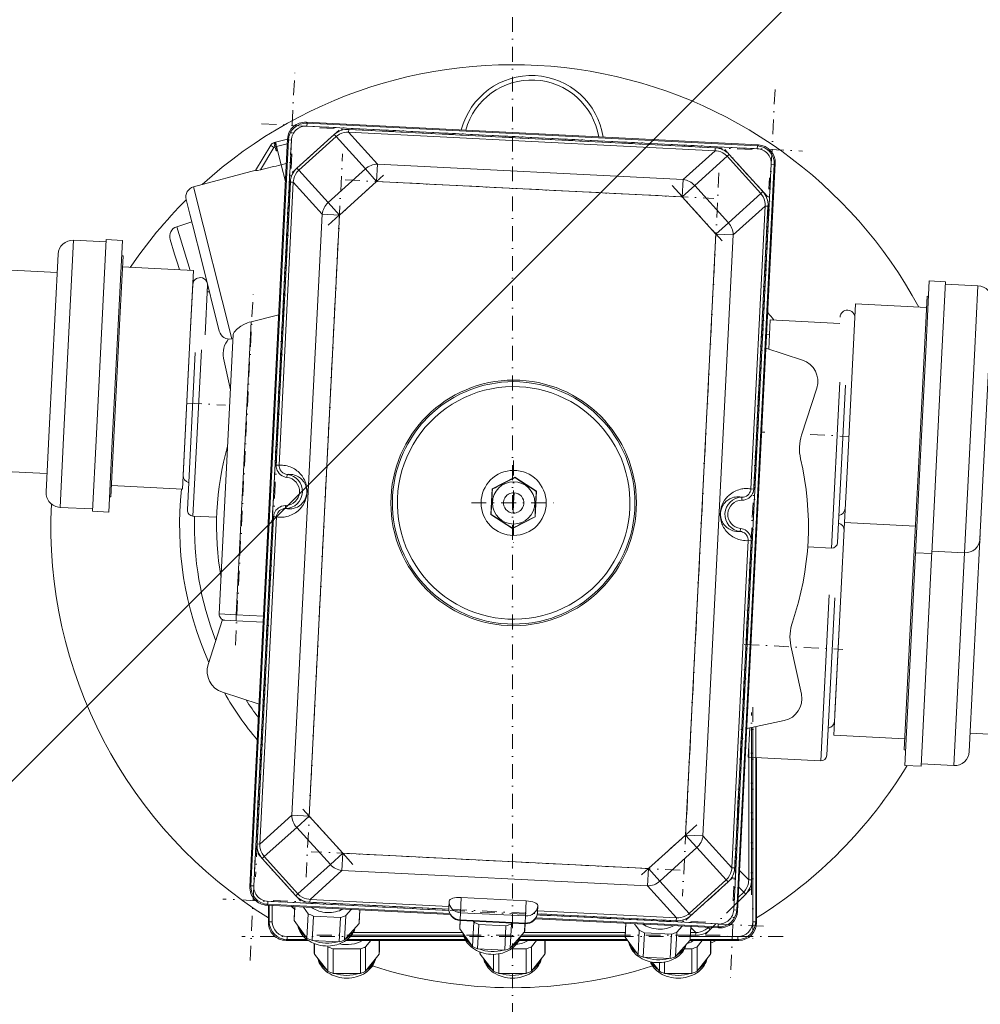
# Model space of a CAD drawing. Header units: millimetres. Extents: x -47038 to 86296, y -75637 to 48966.
# Tile 103 of 174: x -29535 to -29210, y 28759 to 29091. Entities that reach past the tile are written whole.
import ezdxf

# ---------------------------------------------------------------- set-up
doc = ezdxf.new("R2010")
doc.units = ezdxf.units.MM
doc.linetypes.add('DASHDOT', pattern=[1, 0.5, -0.25, 0, -0.25])
doc.layers.add('00 - nowa technologia myjni_Nr_pióra__95', color=7, linetype='Continuous', lineweight=20, true_color=0x7c7c7c)
doc.layers.add('AP_zakres_Oopracowania', color=7, linetype='Continuous', lineweight=5)
doc.layers.add('XREF', color=8, linetype='Continuous', lineweight=9)

# ---------------------------------------------------------------- blocks, each defined once
blk = doc.blocks.new('parter 2025.10.15')
at = {"layer": '00 - nowa technologia myjni_Nr_pióra__95', "color": 8, "linetype": 'DASHDOT', "lineweight": 5}
for p, q in [((909.203, 2397.313), (909.203, 2298.253)), ((900.335, 2333.1), (901.857, 2363.359)), ((918.074, 2362.544), (916.552, 2332.285)), ((900.726, 2361.383), (919.001, 2360.464)), ((903.345, 2361.175), (901.752, 2359.735)), ((917.297, 2360.511), (902.426, 2361.259)), ((917.815, 2358.927), (916.375, 2360.52)), ((901.746, 2360.375), (901.168, 2348.889)), ((902.229, 2335.918), (903.459, 2360.365)), ((902.977, 2357.957), (904.991, 2359.778)), ((916.18, 2359.726), (914.95, 2335.279)), ((903.544, 2359.489), (916.007, 2358.863)), ((917.307, 2348.077), (917.885, 2359.563)), ((914.597, 2359.295), (916.418, 2357.281)), ((899.839, 2343.763), (900.439, 2355.687)), ((898.207, 2351.941), (899.506, 2351.875)), ((917.613, 2350.965), (917.733, 2350.959)), ((919.261, 2350.882), (920.56, 2350.816)), ((909.242, 2350.001), (909.242, 2347.141)), ((901.185, 2349.215), (900.517, 2335.931)), ((907.812, 2348.571), (910.672, 2348.571)), ((916.655, 2335.119), (917.324, 2348.403)), ((917.034, 2343.785), (920.368, 2343.617)), ((917.282, 2335.32), (917.282, 2341.491)), ((917.321, 2341.665), (917.321, 2333.755)), ((903.812, 2336.349), (901.991, 2338.363)), ((915.432, 2337.687), (913.419, 2335.866)), ((914.865, 2336.155), (902.402, 2336.781)), ((900.594, 2336.717), (902.034, 2335.124)), ((915.065, 2334.469), (916.657, 2335.909)), ((915.726, 2333.991), (917.245, 2335.51)), ((917.683, 2334.26), (899.409, 2335.18)), ((901.112, 2335.133), (915.983, 2334.385)), ((901.084, 2334.359), (901.084, 2335.024)), ((901.73, 2334.941), (901.853, 2334.818)), ((918.345, 2333.915), (900.06, 2333.915)), ((902.595, 2333.954), (916.566, 2333.954))]:
    blk.add_line(p, q, dxfattribs=at)
at = {"layer": '00 - nowa technologia myjni_Nr_pióra__95', "color": 8, "linetype": 'Continuous', "lineweight": 5}
for p, q in [((902.229, 2361.44), (902.259, 2361.406)), ((902.229, 2361.44), (917.511, 2360.671)), ((902.259, 2361.406), (902.254, 2361.307)), ((902.259, 2361.406), (917.478, 2360.641)), ((902.254, 2361.307), (917.473, 2360.541)), ((903.666, 2361.099), (903.67, 2361.196)), ((903.666, 2361.099), (904.642, 2360.02)), ((916.048, 2360.476), (903.666, 2361.099)), ((916.053, 2360.574), (903.67, 2361.196)), ((900.33, 2335.602), (901.6, 2360.871)), ((900.363, 2335.632), (901.63, 2360.838)), ((900.462, 2335.627), (901.73, 2360.833)), ((901.193, 2360.768), (901.153, 2360.757)), ((901.193, 2360.768), (901.6, 2360.863)), ((901.193, 2360.768), (901.193, 2360.768)), ((901.197, 2360.763), (901.211, 2360.694)), ((901.6, 2360.871), (901.63, 2360.838)), ((901.63, 2360.838), (901.73, 2360.833)), ((903.177, 2361.023), (901.92, 2359.886)), ((903.241, 2360.953), (901.983, 2359.816)), ((903.241, 2360.953), (903.177, 2361.023)), ((903.241, 2360.953), (904.23, 2359.859)), ((901.033, 2360.666), (900.519, 2359.806)), ((901.142, 2360.584), (900.691, 2359.831)), ((901.229, 2360.623), (901.172, 2360.607)), ((901.229, 2360.623), (901.592, 2360.707)), ((901.229, 2360.623), (901.386, 2360)), ((914.968, 2359.5), (916.048, 2360.476)), ((916.048, 2360.476), (916.053, 2360.574)), ((917.478, 2360.641), (917.473, 2360.541)), ((917.511, 2360.671), (917.478, 2360.641)), ((915.362, 2359.299), (916.456, 2360.288)), ((916.456, 2360.288), (916.526, 2360.352)), ((917.593, 2359.031), (916.456, 2360.288)), ((917.663, 2359.095), (916.526, 2360.352)), ((900.528, 2359.822), (898.423, 2359.253)), ((901.559, 2360.041), (901.386, 2360)), ((901.528, 2359.436), (901.386, 2360)), ((901.983, 2359.816), (901.92, 2359.886)), ((902.973, 2358.722), (901.983, 2359.816)), ((902.973, 2358.722), (904.23, 2359.859)), ((904.612, 2359.436), (904.23, 2359.859)), ((904.642, 2360.02), (904.612, 2359.436)), ((904.642, 2360.02), (914.968, 2359.5)), ((917.947, 2360.017), (916.679, 2334.811)), ((918.046, 2360.012), (916.779, 2334.806)), ((918.08, 2360.042), (916.809, 2334.773)), ((918.046, 2360.012), (917.947, 2360.017)), ((918.08, 2360.042), (918.046, 2360.012)), ((901.698, 2359.413), (901.217, 2349.851)), ((901.795, 2359.408), (901.314, 2349.846)), ((901.795, 2359.408), (901.698, 2359.413)), ((902.771, 2358.328), (901.795, 2359.408)), ((903.355, 2358.299), (904.612, 2359.436)), ((904.612, 2359.436), (914.939, 2358.916)), ((914.939, 2358.916), (914.968, 2359.5)), ((898.423, 2359.253), (899.714, 2354.119)), ((915.362, 2359.299), (914.939, 2358.916)), ((915.362, 2359.299), (916.499, 2358.042)), ((917.593, 2359.031), (917.663, 2359.095)), ((898.175, 2358.829), (898.3, 2358.332)), ((902.973, 2358.722), (903.355, 2358.299)), ((914.939, 2358.916), (916.076, 2357.659)), ((917.593, 2359.031), (916.499, 2358.042)), ((917.739, 2358.606), (916.66, 2357.63)), ((917.258, 2349.044), (917.739, 2358.606)), ((917.356, 2349.039), (917.836, 2358.601)), ((917.739, 2358.606), (917.836, 2358.601)), ((898.365, 2358.072), (897.86, 2357.908)), ((898.3, 2358.332), (898.387, 2357.983)), ((901.75, 2338.014), (902.771, 2358.328)), ((902.333, 2337.985), (903.355, 2358.299)), ((903.355, 2358.299), (902.771, 2358.328)), ((897.86, 2357.908), (898.312, 2356.43)), ((898.387, 2357.983), (898.711, 2356.697)), ((916.076, 2357.659), (916.499, 2358.042)), ((894.034, 2350.771), (894.369, 2357.449)), ((895.468, 2357.394), (894.369, 2357.449)), ((895.13, 2350.677), (895.472, 2357.474)), ((896.021, 2357.446), (895.472, 2357.474)), ((895.68, 2350.65), (896.021, 2357.446)), ((897.634, 2357.473), (897.783, 2356.982)), ((916.076, 2357.659), (915.054, 2337.345)), ((916.66, 2357.63), (915.638, 2337.316)), ((916.66, 2357.63), (916.076, 2357.659)), ((893.546, 2351.035), (893.845, 2356.975)), ((896.045, 2356.921), (895.938, 2354.802)), ((895.995, 2356.924), (896.045, 2356.921)), ((897.783, 2356.982), (897.889, 2356.638)), ((893.814, 2356.356), (891.367, 2356.479)), ((896.026, 2356.545), (898.423, 2356.424)), ((897.889, 2356.638), (897.947, 2356.448)), ((898.423, 2356.424), (898.326, 2354.501)), ((898.711, 2356.697), (899.295, 2354.375)), ((898.408, 2356.117), (898.427, 2356.053)), ((923.287, 2356.075), (923.167, 2353.683)), ((923.287, 2356.075), (923.836, 2356.047)), ((898.399, 2355.95), (898.315, 2354.273)), ((898.899, 2355.925), (898.814, 2354.248)), ((898.899, 2355.925), (898.888, 2355.711)), ((923.836, 2356.047), (923.716, 2353.656)), ((923.832, 2355.968), (924.931, 2355.912)), ((924.931, 2355.912), (924.813, 2353.562)), ((898.888, 2355.711), (898.96, 2355.708)), ((922.908, 2349.531), (923.211, 2355.555)), ((923.261, 2355.552), (923.211, 2355.555)), ((920.52, 2349.832), (920.795, 2355.299)), ((923.192, 2355.179), (920.795, 2355.299)), ((895.938, 2354.802), (895.635, 2348.778)), ((901.302, 2354.931), (900.368, 2354.695)), ((917.914, 2354.754), (917.864, 2353.764)), ((917.914, 2354.754), (920.261, 2354.636)), ((898.326, 2354.501), (898.051, 2349.034)), ((899.869, 2344.787), (900.368, 2354.695)), ((898.075, 2349.508), (898.315, 2354.273)), ((899.291, 2344.816), (899.766, 2354.266)), ((899.76, 2354.13), (899.714, 2354.119)), ((917.789, 2354.26), (917.889, 2354.255)), ((898.689, 2353.741), (898.406, 2348.126)), ((919.001, 2353.397), (917.765, 2353.796)), ((898.484, 2353.655), (898.217, 2348.336)), ((899.441, 2353.461), (899.672, 2352.388)), ((923.167, 2353.683), (922.825, 2346.887)), ((923.716, 2353.656), (923.374, 2346.859)), ((924.813, 2353.562), (924.477, 2346.884)), ((925.3, 2353.298), (925.001, 2347.358)), ((919.484, 2352.453), (918.972, 2350.866)), ((920.261, 2352.656), (919.979, 2347.041)), ((920.456, 2352.55), (920.189, 2347.231)), ((893.441, 2348.945), (893.546, 2351.035)), ((893.915, 2348.421), (894.034, 2350.771)), ((895.01, 2348.286), (895.13, 2350.677)), ((895.559, 2348.258), (895.68, 2350.65)), ((901.314, 2349.846), (901.217, 2349.851)), ((920.423, 2347.909), (920.52, 2349.832)), ((893.472, 2349.564), (891.025, 2349.687)), ((901.591, 2349.534), (901.58, 2349.435)), ((909.286, 2349.436), (908.515, 2349.041)), ((909.286, 2349.436), (909.285, 2349.428)), ((910.013, 2348.966), (909.286, 2349.436)), ((922.801, 2347.412), (922.908, 2349.531)), ((895.654, 2349.154), (898.051, 2349.034)), ((902.239, 2349.074), (902.238, 2349.08)), ((895.586, 2348.781), (895.635, 2348.778)), ((902.222, 2348.768), (902.223, 2348.769)), ((908.515, 2349.041), (908.471, 2348.176)), ((908.515, 2349.041), (908.521, 2349.037)), ((909.26, 2348.914), (909.242, 2348.571)), ((909.26, 2348.914), (909.254, 2348.914)), ((909.97, 2348.101), (910.013, 2348.966)), ((910.013, 2348.966), (910.006, 2348.962)), ((916.952, 2348.761), (916.953, 2348.661)), ((917.258, 2349.044), (917.356, 2349.039)), ((895.014, 2348.365), (893.915, 2348.421)), ((901.533, 2348.381), (901.532, 2348.481)), ((902.163, 2348.643), (902.17, 2348.654)), ((902.17, 2348.654), (902.174, 2348.661)), ((909.225, 2348.228), (909.242, 2348.571)), ((916.314, 2348.488), (916.31, 2348.481)), ((916.321, 2348.499), (916.314, 2348.488)), ((895.559, 2348.258), (895.01, 2348.286)), ((898.406, 2348.126), (899.207, 2348.086)), ((901.129, 2348.103), (900.573, 2337.043)), ((901.226, 2348.098), (900.67, 2337.038)), ((901.226, 2348.098), (901.129, 2348.103)), ((908.471, 2348.176), (908.478, 2348.18)), ((908.471, 2348.176), (909.199, 2347.706)), ((909.199, 2347.706), (909.97, 2348.101)), ((909.225, 2348.228), (909.23, 2348.228)), ((909.97, 2348.101), (909.963, 2348.105)), ((916.245, 2348.068), (916.247, 2348.062)), ((916.262, 2348.374), (916.262, 2348.373)), ((920.3, 2345.453), (920.423, 2347.909)), ((922.82, 2347.788), (920.423, 2347.909)), ((909.199, 2347.706), (909.199, 2347.714)), ((916.894, 2347.608), (916.905, 2347.707)), ((922.702, 2345.439), (922.801, 2347.412)), ((922.851, 2347.409), (922.801, 2347.412)), ((925.01, 2347.54), (924.64, 2340.167)), ((916.614, 2336.236), (917.17, 2347.296)), ((916.711, 2336.231), (917.268, 2347.291)), ((917.17, 2347.296), (917.268, 2347.291)), ((919.178, 2347.081), (919.979, 2347.041)), ((922.825, 2346.887), (922.463, 2339.696)), ((922.825, 2346.887), (923.374, 2346.859)), ((923.378, 2346.939), (923.012, 2339.668)), ((923.378, 2346.939), (924.477, 2346.884)), ((924.477, 2346.884), (924.115, 2339.693)), ((919.9, 2345.465), (919.617, 2339.85)), ((920.061, 2340.718), (920.3, 2345.453)), ((920.098, 2341.436), (920.3, 2345.453)), ((922.439, 2340.221), (922.702, 2345.439)), ((920.095, 2345.359), (919.827, 2340.04)), ((899.291, 2344.816), (899.869, 2344.787)), ((900.789, 2344.741), (899.869, 2344.787)), ((898.921, 2343.113), (899.408, 2344.624)), ((899.866, 2344.587), (899.481, 2344.606)), ((900.779, 2344.541), (899.866, 2344.587)), ((918.964, 2342.105), (918.614, 2343.736)), ((899.404, 2342.169), (900.64, 2341.77)), ((918.388, 2341.214), (917.118, 2340.941)), ((917.22, 2340.963), (917.17, 2339.973)), ((917.282, 2335.834), (917.282, 2340.976)), ((917.321, 2340.985), (917.321, 2334.414)), ((917.421, 2341.006), (917.421, 2334.414)), ((924.671, 2340.786), (927.118, 2340.663)), ((922.458, 2340.597), (920.061, 2340.718)), ((917.185, 2335.834), (917.185, 2340.256)), ((922.489, 2340.218), (922.439, 2340.221)), ((917.17, 2339.973), (919.617, 2339.85)), ((917.453, 2339.959), (917.453, 2334.383)), ((923.016, 2339.748), (924.115, 2339.693)), ((922.463, 2339.696), (923.012, 2339.668)), ((900.67, 2337.038), (901.75, 2338.014)), ((901.75, 2338.014), (902.333, 2337.985)), ((902.333, 2337.985), (901.91, 2337.602)), ((903.47, 2336.728), (902.333, 2337.985)), ((900.816, 2336.613), (901.91, 2337.602)), ((903.047, 2336.345), (901.91, 2337.602)), ((915.054, 2337.345), (913.797, 2336.208)), ((915.437, 2336.922), (915.054, 2337.345)), ((915.054, 2337.345), (915.638, 2337.316)), ((915.638, 2337.316), (916.614, 2336.236)), ((900.67, 2337.038), (900.573, 2337.043)), ((915.437, 2336.922), (914.179, 2335.785)), ((915.437, 2336.922), (916.426, 2335.828)), ((900.816, 2336.613), (900.746, 2336.549)), ((900.746, 2336.549), (901.883, 2335.292)), ((900.816, 2336.613), (901.953, 2335.356)), ((903.47, 2336.728), (903.047, 2336.345)), ((903.441, 2336.144), (903.47, 2336.728)), ((913.797, 2336.208), (903.47, 2336.728)), ((903.047, 2336.345), (901.953, 2335.356)), ((903.441, 2336.144), (902.361, 2335.168)), ((913.768, 2335.624), (903.441, 2336.144)), ((913.768, 2335.624), (913.797, 2336.208)), ((913.797, 2336.208), (914.179, 2335.785)), ((916.614, 2336.236), (916.711, 2336.231)), ((916.878, 2336.141), (917.185, 2335.834)), ((915.169, 2334.691), (914.179, 2335.785)), ((915.169, 2334.691), (916.426, 2335.828)), ((915.232, 2334.621), (916.49, 2335.758)), ((916.426, 2335.828), (916.49, 2335.758)), ((917.185, 2335.834), (917.282, 2335.834)), ((900.33, 2335.602), (900.363, 2335.632)), ((900.363, 2335.632), (900.462, 2335.627)), ((914.744, 2334.545), (913.768, 2335.624)), ((916.832, 2335.232), (917.017, 2335.417)), ((916.85, 2335.585), (917.017, 2335.417)), ((917.017, 2335.417), (917.084, 2335.35)), ((900.931, 2335.003), (900.936, 2335.103)), ((907.055, 2334.795), (900.936, 2335.103)), ((901.953, 2335.356), (901.883, 2335.292)), ((902.361, 2335.168), (902.356, 2335.07)), ((902.361, 2335.168), (907.054, 2334.932)), ((907.052, 2334.874), (907.064, 2335.114)), ((907.444, 2334.718), (907.47, 2335.23)), ((907.47, 2335.23), (909.667, 2335.12)), ((909.641, 2334.608), (909.667, 2335.12)), ((916.825, 2335.09), (917.084, 2335.35)), ((900.898, 2334.973), (900.932, 2335.003)), ((907.101, 2334.661), (900.898, 2334.973)), ((907.085, 2334.693), (900.931, 2335.003)), ((900.953, 2334.383), (900.953, 2334.97)), ((900.984, 2334.414), (900.984, 2334.969)), ((901.084, 2334.414), (901.084, 2334.964)), ((901.74, 2334.931), (901.843, 2334.828)), ((901.848, 2334.925), (901.828, 2334.534)), ((901.852, 2334.925), (901.829, 2334.459)), ((902.139, 2334.911), (902.299, 2334.686)), ((902.356, 2335.07), (907.052, 2334.834)), ((903.754, 2334.829), (903.571, 2334.622)), ((904.04, 2334.815), (904.016, 2334.349)), ((904.045, 2334.815), (904.025, 2334.424)), ((910.048, 2334.724), (910.06, 2334.963)), ((910.051, 2334.781), (914.744, 2334.545)), ((916.779, 2334.806), (916.679, 2334.811)), ((916.809, 2334.773), (916.779, 2334.806)), ((901.829, 2334.459), (902.258, 2333.861)), ((902.299, 2334.686), (902.258, 2333.861)), ((902.474, 2334.603), (902.432, 2333.778)), ((902.474, 2334.603), (903.389, 2334.557)), ((903.389, 2334.557), (903.348, 2333.732)), ((903.571, 2334.622), (903.53, 2333.797)), ((907.431, 2334.455), (907.421, 2334.253)), ((907.436, 2334.455), (907.422, 2334.178)), ((907.431, 2334.455), (907.432, 2334.479)), ((907.431, 2334.455), (909.628, 2334.344)), ((907.432, 2334.479), (907.444, 2334.718)), ((907.432, 2334.479), (909.629, 2334.369)), ((907.444, 2334.718), (909.641, 2334.608)), ((907.872, 2334.433), (907.892, 2334.405)), ((909.629, 2334.369), (909.641, 2334.608)), ((916.18, 2334.204), (909.977, 2334.516)), ((916.15, 2334.238), (909.996, 2334.547)), ((916.155, 2334.337), (910.036, 2334.645)), ((910.044, 2334.684), (914.739, 2334.448)), ((914.744, 2334.545), (914.739, 2334.448)), ((915.169, 2334.691), (915.232, 2334.621)), ((900.953, 2334.383), (900.984, 2334.414)), ((900.984, 2334.414), (901.084, 2334.414)), ((904.016, 2334.349), (903.53, 2333.797)), ((907.422, 2334.178), (907.851, 2333.58)), ((907.892, 2334.405), (907.851, 2333.58)), ((908.067, 2334.321), (908.025, 2333.496)), ((908.067, 2334.321), (908.982, 2334.275)), ((908.982, 2334.275), (908.941, 2333.45)), ((909.164, 2334.341), (909.123, 2333.516)), ((909.187, 2334.367), (909.164, 2334.341)), ((909.623, 2334.345), (909.609, 2334.068)), ((909.628, 2334.344), (909.618, 2334.143)), ((909.628, 2334.344), (909.629, 2334.369)), ((913.033, 2334.363), (913.014, 2333.972)), ((913.038, 2334.362), (913.015, 2333.897)), ((913.324, 2334.348), (913.485, 2334.124)), ((913.485, 2334.124), (913.444, 2333.299)), ((914.94, 2334.267), (914.757, 2334.06)), ((915.226, 2334.252), (915.202, 2333.787)), ((915.231, 2334.252), (915.211, 2333.861)), ((915.402, 2334.051), (915.229, 2334.223)), ((915.819, 2334.219), (915.814, 2334.223)), ((915.819, 2334.219), (915.823, 2334.222)), ((915.819, 2334.219), (915.886, 2334.151)), ((915.886, 2334.151), (915.951, 2334.216)), ((916.15, 2334.238), (916.155, 2334.337)), ((916.18, 2334.204), (916.15, 2334.238)), ((917.421, 2334.414), (917.321, 2334.414)), ((917.453, 2334.383), (917.421, 2334.414)), ((901.552, 2333.783), (901.584, 2333.815)), ((902.295, 2333.783), (901.552, 2333.783)), ((901.584, 2333.815), (901.584, 2333.915)), ((902.152, 2333.915), (901.584, 2333.915)), ((902.252, 2333.815), (901.584, 2333.815)), ((902.432, 2333.778), (903.348, 2333.732)), ((907.624, 2333.783), (903.581, 2333.783)), ((907.606, 2333.815), (903.604, 2333.815)), ((907.562, 2333.915), (903.729, 2333.915)), ((903.759, 2333.954), (907.551, 2333.954)), ((903.826, 2334.051), (907.513, 2334.051)), ((904.411, 2333.783), (904.24, 2333.567)), ((904.698, 2333.783), (904.698, 2333.317)), ((904.703, 2333.783), (904.703, 2333.392)), ((909.609, 2334.068), (909.123, 2333.516)), ((913.096, 2333.783), (909.427, 2333.783)), ((913.074, 2333.815), (909.441, 2333.815)), ((913.014, 2333.915), (909.481, 2333.915)), ((909.508, 2333.954), (913.013, 2333.954)), ((909.594, 2334.051), (913.018, 2334.051)), ((910.011, 2333.783), (909.84, 2333.567)), ((910.298, 2333.783), (910.298, 2333.317)), ((910.303, 2333.783), (910.303, 2333.392)), ((913.015, 2333.897), (913.444, 2333.299)), ((913.66, 2334.04), (913.618, 2333.215)), ((913.66, 2334.04), (914.575, 2333.994)), ((914.575, 2333.994), (914.534, 2333.169)), ((914.757, 2334.06), (914.716, 2333.235)), ((915.202, 2333.787), (914.716, 2333.235)), ((916.853, 2333.783), (915.199, 2333.783)), ((916.821, 2333.815), (915.207, 2333.815)), ((916.821, 2333.915), (915.214, 2333.915)), ((915.216, 2333.954), (915.402, 2333.954)), ((915.22, 2334.051), (915.402, 2334.051)), ((915.402, 2334.051), (915.402, 2333.954)), ((915.611, 2333.783), (915.44, 2333.567)), ((915.898, 2333.783), (915.898, 2333.317)), ((915.903, 2333.783), (915.903, 2333.392)), ((916.821, 2333.815), (916.821, 2333.915)), ((916.853, 2333.783), (916.821, 2333.815)), ((902.503, 2333.674), (902.503, 2333.392)), ((902.507, 2333.672), (902.507, 2333.317)), ((902.946, 2333.592), (902.966, 2333.567)), ((902.966, 2333.567), (902.966, 2332.741)), ((903.144, 2333.493), (903.144, 2332.666)), ((903.144, 2333.493), (904.061, 2333.493)), ((904.061, 2333.493), (904.061, 2332.666)), ((904.24, 2333.567), (904.24, 2332.741)), ((908.025, 2333.496), (908.941, 2333.45)), ((909.16, 2333.493), (909.661, 2333.493)), ((909.661, 2333.493), (909.661, 2332.666)), ((909.84, 2333.567), (909.84, 2332.741)), ((915.014, 2333.493), (915.261, 2333.493)), ((915.261, 2333.493), (915.261, 2332.666)), ((915.44, 2333.567), (915.44, 2332.741)), ((902.507, 2333.317), (902.966, 2332.741)), ((904.698, 2333.317), (904.24, 2332.741)), ((908.107, 2333.389), (908.107, 2333.317)), ((908.107, 2333.317), (908.566, 2332.741)), ((908.566, 2333.311), (908.566, 2332.741)), ((908.744, 2333.329), (908.744, 2332.666)), ((910.298, 2333.317), (909.84, 2332.741)), ((913.618, 2333.215), (914.534, 2333.169)), ((915.898, 2333.317), (915.44, 2332.741)), ((913.922, 2333.047), (914.166, 2332.741)), ((914.166, 2333.03), (914.166, 2332.741)), ((914.344, 2333.049), (914.344, 2332.666)), ((903.144, 2332.666), (904.061, 2332.666)), ((908.744, 2332.666), (909.661, 2332.666)), ((914.344, 2332.666), (915.261, 2332.666))]:
    blk.add_line(p, q, dxfattribs=at)
for points in [[(903.666, 2361.099), (903.588, 2361.099), (903.512, 2361.088), (903.437, 2361.068), (903.353, 2361.032), (903.275, 2360.982), (903.241, 2360.953)], [(901.193, 2360.768), (901.194, 2360.768), (901.196, 2360.767), (901.197, 2360.763)], [(916.456, 2360.288), (916.389, 2360.351), (916.312, 2360.402), (916.242, 2360.435), (916.169, 2360.459), (916.093, 2360.473), (916.048, 2360.476)], [(900.519, 2359.806), (900.519, 2359.804), (900.52, 2359.804), (900.524, 2359.803), (900.541, 2359.803)], [(900.541, 2359.803), (900.581, 2359.808), (900.691, 2359.831)], [(901.983, 2359.816), (901.92, 2359.749), (901.869, 2359.672), (901.836, 2359.602), (901.812, 2359.529), (901.799, 2359.453), (901.795, 2359.408)], [(917.739, 2358.606), (917.739, 2358.683), (917.729, 2358.76), (917.708, 2358.834), (917.672, 2358.919), (917.622, 2358.996), (917.593, 2359.031)], [(900.368, 2354.695), (900.305, 2354.677), (900.243, 2354.655), (900.126, 2354.603), (900.018, 2354.54), (899.919, 2354.467), (899.875, 2354.429), (899.837, 2354.39), (899.799, 2354.343), (899.774, 2354.298), (899.766, 2354.266)], [(909.448, 2352.664), (909.246, 2352.669), (909.043, 2352.664), (908.836, 2352.649), (908.626, 2352.622), (908.5, 2352.601), (908.373, 2352.576), (908.248, 2352.546), (908.123, 2352.513), (907.958, 2352.462), (907.795, 2352.405), (907.636, 2352.341), (907.421, 2352.242), (907.215, 2352.132), (907.02, 2352.014), (906.899, 2351.933), (906.781, 2351.847), (906.587, 2351.692), (906.4, 2351.523), (906.309, 2351.432), (906.219, 2351.338), (906.133, 2351.24), (906.049, 2351.139), (905.97, 2351.038), (905.894, 2350.933), (905.822, 2350.827), (905.752, 2350.719), (905.665, 2350.569), (905.583, 2350.416), (905.509, 2350.26), (905.428, 2350.069), (905.358, 2349.876), (905.298, 2349.681), (905.243, 2349.463), (905.2, 2349.245), (905.17, 2349.03), (905.152, 2348.816), (905.145, 2348.611), (905.148, 2348.41), (905.161, 2348.205), (905.185, 2347.998), (905.218, 2347.797), (905.262, 2347.596), (905.316, 2347.397), (905.38, 2347.201), (905.454, 2347.008), (905.537, 2346.82), (905.628, 2346.64), (905.725, 2346.468), (905.829, 2346.303), (905.939, 2346.146), (906.032, 2346.025), (906.196, 2345.83), (906.372, 2345.646), (906.559, 2345.474), (906.756, 2345.313), (906.963, 2345.165), (907.179, 2345.03), (907.403, 2344.909), (907.634, 2344.802), (907.858, 2344.714), (908.087, 2344.639), (908.321, 2344.578), (908.557, 2344.531), (908.796, 2344.498), (909.036, 2344.478)], [(909.44, 2352.497), (909.201, 2352.502), (908.962, 2352.492), (908.724, 2352.468), (908.488, 2352.429), (908.254, 2352.376), (908.025, 2352.309), (907.8, 2352.228), (907.58, 2352.133), (907.367, 2352.025), (907.16, 2351.905), (906.961, 2351.772), (906.771, 2351.627), (906.589, 2351.471), (906.418, 2351.305), (906.257, 2351.128), (906.107, 2350.941), (905.968, 2350.746), (905.842, 2350.543), (905.728, 2350.333), (905.628, 2350.116), (905.54, 2349.893), (905.467, 2349.666), (905.407, 2349.434), (905.362, 2349.2), (905.331, 2348.962), (905.314, 2348.724), (905.312, 2348.484), (905.325, 2348.246), (905.352, 2348.008), (905.393, 2347.772), (905.449, 2347.54), (905.519, 2347.311), (905.602, 2347.087), (905.699, 2346.869), (905.809, 2346.656), (905.932, 2346.451), (906.067, 2346.254), (906.214, 2346.065), (906.372, 2345.885), (906.541, 2345.716), (906.72, 2345.556), (906.908, 2345.409), (907.104, 2345.272), (907.309, 2345.149), (907.52, 2345.037), (907.738, 2344.939), (907.962, 2344.854), (908.19, 2344.783), (908.401, 2344.731), (908.614, 2344.691), (908.829, 2344.662), (909.045, 2344.645)], [(909.036, 2344.478), (909.238, 2344.473), (909.442, 2344.478), (909.649, 2344.493), (909.858, 2344.52), (909.985, 2344.541), (910.112, 2344.566), (910.237, 2344.596), (910.361, 2344.629), (910.527, 2344.68), (910.689, 2344.737), (910.849, 2344.801), (911.064, 2344.9), (911.269, 2345.01), (911.464, 2345.128), (911.586, 2345.209), (911.704, 2345.295), (911.897, 2345.45), (912.084, 2345.619), (912.176, 2345.71), (912.265, 2345.804), (912.351, 2345.902), (912.435, 2346.003), (912.514, 2346.104), (912.591, 2346.209), (912.663, 2346.315), (912.732, 2346.423), (912.82, 2346.573), (912.901, 2346.726), (912.976, 2346.882), (913.056, 2347.073), (913.127, 2347.266), (913.187, 2347.461), (913.242, 2347.68), (913.284, 2347.897), (913.314, 2348.112), (913.333, 2348.326), (913.34, 2348.531), (913.337, 2348.732), (913.324, 2348.937), (913.3, 2349.144), (913.266, 2349.345), (913.223, 2349.546), (913.168, 2349.745), (913.104, 2349.941), (913.03, 2350.134), (912.947, 2350.322), (912.856, 2350.502), (912.759, 2350.674), (912.655, 2350.839), (912.545, 2350.996), (912.453, 2351.117), (912.288, 2351.312), (912.113, 2351.496), (911.925, 2351.668), (911.728, 2351.829), (911.521, 2351.977), (911.305, 2352.112), (911.082, 2352.233), (910.851, 2352.34), (910.626, 2352.428), (910.397, 2352.503), (910.164, 2352.564), (909.927, 2352.611), (909.688, 2352.644), (909.448, 2352.664)], [(909.045, 2344.645), (909.284, 2344.64), (909.523, 2344.65), (909.761, 2344.674), (909.997, 2344.713), (910.23, 2344.766), (910.46, 2344.833), (910.685, 2344.914), (910.904, 2345.009), (911.118, 2345.117), (911.325, 2345.237), (911.523, 2345.37), (911.714, 2345.515), (911.895, 2345.671), (912.067, 2345.837), (912.228, 2346.014), (912.378, 2346.201), (912.516, 2346.396), (912.643, 2346.599), (912.756, 2346.809), (912.857, 2347.026), (912.944, 2347.249), (913.018, 2347.476), (913.077, 2347.708), (913.123, 2347.942), (913.154, 2348.18), (913.17, 2348.418), (913.172, 2348.658), (913.16, 2348.896), (913.133, 2349.134), (913.091, 2349.37), (913.035, 2349.602), (912.966, 2349.831), (912.882, 2350.055), (912.785, 2350.274), (912.675, 2350.486), (912.552, 2350.691), (912.417, 2350.888), (912.27, 2351.077), (912.112, 2351.257), (911.944, 2351.426), (911.765, 2351.586), (911.577, 2351.733), (911.38, 2351.87), (911.176, 2351.993), (910.964, 2352.105), (910.746, 2352.203), (910.522, 2352.288), (910.294, 2352.359), (910.084, 2352.411), (909.871, 2352.451), (909.656, 2352.48), (909.44, 2352.497)], [(901.217, 2349.851), (901.22, 2349.778), (901.237, 2349.708), (901.255, 2349.663), (901.279, 2349.62), (901.318, 2349.568), (901.365, 2349.523), (901.419, 2349.487), (901.47, 2349.462), (901.524, 2349.445), (901.58, 2349.435)], [(901.314, 2349.846), (901.315, 2349.8), (901.324, 2349.755), (901.335, 2349.722), (901.35, 2349.691), (901.369, 2349.661), (901.391, 2349.634), (901.415, 2349.61), (901.443, 2349.588), (901.504, 2349.556), (901.547, 2349.542), (901.591, 2349.534)], [(902.204, 2349.184), (902.183, 2349.227), (902.158, 2349.269), (902.13, 2349.308), (902.099, 2349.345), (902.039, 2349.402), (901.973, 2349.449), (901.901, 2349.487), (901.839, 2349.511), (901.775, 2349.527), (901.71, 2349.536), (901.65, 2349.538), (901.591, 2349.534)], [(916.952, 2348.761), (916.887, 2348.772), (916.862, 2348.774), (916.78, 2348.774), (916.736, 2348.769), (916.688, 2348.76), (916.621, 2348.74), (916.551, 2348.71), (916.477, 2348.665), (916.427, 2348.624), (916.375, 2348.571), (916.348, 2348.538), (916.321, 2348.499)], [(916.952, 2348.761), (917.005, 2348.766), (917.057, 2348.78), (917.106, 2348.802), (917.15, 2348.832), (917.188, 2348.869)], [(916.953, 2348.661), (917.019, 2348.667), (917.084, 2348.684), (917.145, 2348.71), (917.186, 2348.736), (917.225, 2348.767), (917.275, 2348.821), (917.314, 2348.883), (917.333, 2348.928), (917.347, 2348.975), (917.356, 2349.039)], [(901.532, 2348.481), (901.465, 2348.475), (901.401, 2348.458), (901.34, 2348.432), (901.298, 2348.406), (901.259, 2348.375), (901.21, 2348.321), (901.17, 2348.259), (901.151, 2348.214), (901.138, 2348.167), (901.129, 2348.103)], [(901.533, 2348.381), (901.598, 2348.37), (901.623, 2348.368), (901.704, 2348.368), (901.749, 2348.373), (901.796, 2348.382), (901.863, 2348.402), (901.933, 2348.432), (902.007, 2348.477), (902.058, 2348.518), (902.11, 2348.571), (902.136, 2348.604), (902.163, 2348.643)], [(901.533, 2348.381), (901.479, 2348.376), (901.427, 2348.362), (901.378, 2348.34), (901.334, 2348.31), (901.297, 2348.273)], [(916.281, 2347.958), (916.302, 2347.915), (916.327, 2347.873), (916.355, 2347.834), (916.386, 2347.797), (916.445, 2347.74), (916.512, 2347.693), (916.584, 2347.655), (916.645, 2347.631), (916.709, 2347.615), (916.774, 2347.606), (916.834, 2347.604), (916.894, 2347.608)], [(917.17, 2347.296), (917.169, 2347.342), (917.16, 2347.387), (917.149, 2347.42), (917.134, 2347.452), (917.116, 2347.481), (917.094, 2347.508), (917.069, 2347.532), (917.042, 2347.554), (916.98, 2347.586), (916.938, 2347.6), (916.894, 2347.608)], [(917.268, 2347.291), (917.264, 2347.364), (917.248, 2347.434), (917.23, 2347.479), (917.206, 2347.522), (917.166, 2347.574), (917.119, 2347.619), (917.065, 2347.655), (917.014, 2347.68), (916.961, 2347.697), (916.905, 2347.707)], [(900.67, 2337.038), (900.67, 2336.961), (900.681, 2336.884), (900.701, 2336.81), (900.738, 2336.725), (900.788, 2336.648), (900.816, 2336.613)], [(916.426, 2335.828), (916.489, 2335.895), (916.54, 2335.972), (916.573, 2336.042), (916.597, 2336.115), (916.611, 2336.191), (916.614, 2336.236)], [(917.017, 2335.417), (917.077, 2335.487), (917.124, 2335.567), (917.154, 2335.638), (917.173, 2335.712), (917.183, 2335.789), (917.185, 2335.834)], [(901.953, 2335.356), (902.02, 2335.293), (902.097, 2335.241), (902.167, 2335.208), (902.24, 2335.185), (902.316, 2335.171), (902.361, 2335.168)], [(914.744, 2334.545), (914.821, 2334.545), (914.897, 2334.555), (914.972, 2334.575), (915.057, 2334.612), (915.134, 2334.662), (915.169, 2334.691)], [(901.938, 2334.312), (901.947, 2334.273), (901.968, 2334.196), (901.981, 2334.159), (902.014, 2334.095), (902.045, 2334.037), (902.082, 2333.985), (902.123, 2333.938), (902.167, 2333.889), (902.212, 2333.846), (902.258, 2333.81), (902.327, 2333.764), (902.398, 2333.722), (902.5, 2333.675), (902.566, 2333.652), (902.64, 2333.63), (902.716, 2333.613), (902.798, 2333.601), (902.882, 2333.594)], [(902.882, 2333.594), (902.966, 2333.592), (903.049, 2333.597), (903.126, 2333.606), (903.202, 2333.62), (903.27, 2333.637), (903.375, 2333.673), (903.45, 2333.706), (903.523, 2333.745), (903.573, 2333.777), (903.621, 2333.814), (903.669, 2333.857), (903.716, 2333.901), (903.757, 2333.949), (903.793, 2334.001), (903.821, 2334.044), (903.851, 2334.1), (903.879, 2334.172), (903.893, 2334.213)], [(915.402, 2334.051), (915.479, 2334.055), (915.555, 2334.069), (915.628, 2334.093), (915.711, 2334.134), (915.786, 2334.188), (915.819, 2334.219)], [(907.531, 2334.03), (907.54, 2333.992), (907.561, 2333.915), (907.574, 2333.878), (907.607, 2333.814), (907.638, 2333.756), (907.675, 2333.704), (907.716, 2333.657), (907.76, 2333.607), (907.805, 2333.565), (907.851, 2333.529), (907.92, 2333.482), (907.991, 2333.441), (908.093, 2333.394), (908.159, 2333.37), (908.233, 2333.349), (908.308, 2333.332), (908.391, 2333.319), (908.475, 2333.312)], [(908.475, 2333.312), (908.559, 2333.311), (908.642, 2333.315), (908.719, 2333.325), (908.795, 2333.339), (908.863, 2333.356), (908.968, 2333.392), (909.043, 2333.425), (909.116, 2333.464), (909.166, 2333.496), (909.214, 2333.533), (909.262, 2333.576), (909.309, 2333.62), (909.35, 2333.668), (909.386, 2333.72), (909.414, 2333.762), (909.444, 2333.819), (909.472, 2333.89), (909.486, 2333.932)], [(913.124, 2333.749), (913.133, 2333.711), (913.153, 2333.634), (913.167, 2333.597), (913.2, 2333.532), (913.231, 2333.474), (913.268, 2333.422), (913.309, 2333.375), (913.353, 2333.326), (913.398, 2333.283), (913.444, 2333.247), (913.513, 2333.201), (913.584, 2333.16), (913.686, 2333.113), (913.752, 2333.089), (913.826, 2333.068), (913.901, 2333.051), (913.984, 2333.038), (914.068, 2333.031)], [(914.068, 2333.031), (914.152, 2333.03), (914.235, 2333.034), (914.312, 2333.043), (914.388, 2333.057), (914.456, 2333.074), (914.561, 2333.11), (914.636, 2333.144), (914.709, 2333.183), (914.759, 2333.214), (914.807, 2333.252), (914.855, 2333.295), (914.902, 2333.339), (914.943, 2333.387), (914.979, 2333.439), (915.007, 2333.481), (915.037, 2333.537), (915.065, 2333.609), (915.079, 2333.651)], [(902.624, 2333.175), (902.635, 2333.137), (902.659, 2333.061), (902.675, 2333.025), (902.71, 2332.962), (902.745, 2332.906), (902.784, 2332.856), (902.827, 2332.811), (902.874, 2332.764), (902.921, 2332.723), (902.969, 2332.69), (903.04, 2332.647), (903.113, 2332.609), (903.217, 2332.568), (903.284, 2332.547), (903.359, 2332.529), (903.435, 2332.517), (903.519, 2332.508), (903.603, 2332.505)], [(903.603, 2332.505), (903.686, 2332.508), (903.77, 2332.517), (903.846, 2332.53), (903.921, 2332.547), (903.988, 2332.568), (904.091, 2332.609), (904.164, 2332.646), (904.235, 2332.689), (904.283, 2332.723), (904.33, 2332.763), (904.375, 2332.808), (904.42, 2332.854), (904.459, 2332.904), (904.492, 2332.958), (904.518, 2333.002), (904.545, 2333.059), (904.569, 2333.133), (904.581, 2333.175)], [(908.224, 2333.175), (908.235, 2333.137), (908.259, 2333.061), (908.275, 2333.025), (908.31, 2332.962), (908.345, 2332.906), (908.384, 2332.856), (908.427, 2332.811), (908.474, 2332.764), (908.521, 2332.723), (908.569, 2332.69), (908.64, 2332.647), (908.713, 2332.609), (908.817, 2332.568), (908.884, 2332.547), (908.959, 2332.529), (909.035, 2332.517), (909.119, 2332.508), (909.203, 2332.505)], [(909.203, 2332.505), (909.286, 2332.508), (909.37, 2332.517), (909.446, 2332.53), (909.521, 2332.547), (909.588, 2332.568), (909.691, 2332.609), (909.764, 2332.646), (909.835, 2332.689), (909.883, 2332.723), (909.93, 2332.763), (909.975, 2332.808), (910.02, 2332.854), (910.059, 2332.904), (910.092, 2332.958), (910.118, 2333.002), (910.145, 2333.059), (910.169, 2333.133), (910.181, 2333.175)], [(914.803, 2332.505), (914.886, 2332.508), (914.97, 2332.517), (915.046, 2332.53), (915.121, 2332.547), (915.188, 2332.568), (915.291, 2332.609), (915.364, 2332.646), (915.435, 2332.689), (915.483, 2332.723), (915.53, 2332.763), (915.575, 2332.808), (915.62, 2332.854), (915.659, 2332.904), (915.692, 2332.958), (915.718, 2333.002), (915.745, 2333.059), (915.769, 2333.133), (915.781, 2333.175)], [(913.861, 2333.06), (913.88, 2333.013), (913.901, 2332.975), (913.948, 2332.902), (913.999, 2332.837), (914.068, 2332.769), (914.149, 2332.703), (914.193, 2332.674), (914.263, 2332.634), (914.335, 2332.599), (914.427, 2332.564), (914.49, 2332.546), (914.566, 2332.528), (914.642, 2332.516), (914.722, 2332.508), (914.803, 2332.505)]]:
    blk.add_lwpolyline(points, dxfattribs=at)
for radius in [1.1, 0.716]:
    blk.add_circle((909.242, 2348.571), radius, dxfattribs=at)
for centre, radius, start, end in [((909.203, 2347.783), 38.1, 9.1261, 165.1157), ((909.203, 2347.783), 15.6, 28.3538, 132.2442), ((909.846, 2360.567), 2.45, 8.6314, 165.6104), ((909.846, 2360.567), 2.3, 9.3934, 164.8484), ((902.199, 2360.841), 0.6, 87.1195, 177.1299), ((902.229, 2360.807), 0.6, 87.1221, 177.1197), ((902.229, 2360.808), 0.5, 87.1208, 177.121), ((903.632, 2360.515), 0.683, 86.7951, 131.8609), ((901.205, 2360.564), 0.199, 105.125, 138.1828), ((901.205, 2360.564), 0.2, 138.1193, 149.1209), ((901.185, 2360.559), 0.0501, 105.1557, 149.105), ((903.495, 2361.225), 2.344, 193.0954, 194.9013), ((916.023, 2359.893), 0.682, 42.3504, 87.4771), ((917.448, 2360.042), 0.5, 357.1208, 87.121), ((917.448, 2360.042), 0.6, 357.1221, 87.1197), ((917.481, 2360.072), 0.6, 357.1196, 87.1146), ((933.282, 2227.696), 136.095, 103.55415, 103.85503), ((902.379, 2359.383), 0.682, 132.3512, 177.4763), ((898.514, 2358.915), 0.35, 105.1238, 194.118), ((917.155, 2358.639), 0.683, 356.7944, 41.8616), ((909.203, 2347.783), 15.6, 134.9725, 145.8879), ((897.968, 2357.575), 0.35, 108.0029, 196.9971), ((894.344, 2356.95), 0.5, 87.1209, 177.1209), ((898.649, 2355.937), 0.25, 87.1209, 177.1209), ((898.649, 2355.937), 0.25, 25.0254, 87.1209), ((898.649, 2355.937), 0.25, 357.1209, 3.1938), ((924.906, 2355.413), 0.5, 357.1209, 87.1209), ((920.521, 2354.837), 0.25, 87.1209, 177.1209), ((920.521, 2354.837), 0.25, 357.1209, 87.1209), ((909.203, 2347.783), 11.25, 38.2514, 39.9544), ((899.635, 2354.46), 0.35, 194.1238, 283.118), ((900.175, 2353.619), 0.75, 138.9841, 192.1209), ((918.771, 2352.684), 0.75, 342.1209, 72.1209), ((909.242, 2348.571), 4.15, 87.1218, 267.12), ((909.242, 2348.571), 4.15, 267.1218, 87.12), ((920.4, 2350.405), 1.5, 162.1209, 193.1791), ((909.203, 2347.783), 38.1, 175.8592, 334.3715), ((909.203, 2347.783), 10, 164.2823, 189.9594), ((909.203, 2347.783), 10, 341.0626, 13.1791), ((901.368, 2348.942), 0.905, 65.4099, 93.3954), ((901.388, 2348.98), 0.862, 52.0716, 65.5381), ((909.203, 2347.783), 11.25, 171.4425, 171.7167), ((898.325, 2349.496), 0.25, 177.1209, 255.5838), ((901.527, 2348.959), 0.478, 270.5639, 83.6779), ((901.527, 2348.959), 0.578, 270.5657, 83.6761), ((901.378, 2348.961), 0.883, 26.3981, 52.3754), ((806.088, 2549.97), 225.537, 297.01185, 297.22992), ((1032.083, 2538.606), 225.539, 237.01185, 237.22992), ((901.406, 2348.973), 0.853, 14.8517, 26.5119), ((901.675, 2348.953), 0.577, 12.7115, 23.6055), ((901.391, 2348.966), 0.869, 357.7293, 15.0172), ((901.672, 2348.952), 0.58, 357.1838, 12.1841), ((893.94, 2348.92), 0.5, 177.1209, 267.1209), ((909.203, 2347.783), 11.25, 173.6102, 204.1891), ((901.675, 2348.95), 0.577, 329.901, 341.5356), ((901.672, 2348.952), 0.58, 341.6532, 357.1771), ((901.421, 2348.959), 0.838, 343.2814, 351.9733), ((901.367, 2348.968), 0.893, 351.8848, 357.6748), ((683.245, 2359.937), 225.54, 357.01187, 357.22993), ((909.244, 2348.57), 0.345, 143.1659, 173.5299), ((909.241, 2348.572), 0.342, 120.4158, 143.1415), ((909.243, 2348.57), 0.345, 88.0467, 120.4079), ((909.242, 2348.571), 0.344, 353.606, 87.1195), ((1135.242, 2337.205), 225.542, 177.01186, 177.22992), ((917.095, 2348.177), 0.871, 140.5928, 163.4878), ((916.958, 2348.183), 0.578, 90.5657, 263.6761), ((917.073, 2348.202), 0.837, 130.657, 140.95), ((917.111, 2348.163), 0.892, 103.4049, 130.8816), ((917.111, 2348.171), 0.885, 91.889, 103.5417), ((917.114, 2348.15), 0.905, 80.8478, 92.0242), ((916.969, 2349.058), 0.29, 319.0909, 357.1171), ((909.203, 2347.783), 15.6, 177.2352, 238.0725), ((901.412, 2348.94), 0.837, 310.6566, 320.9494), ((901.389, 2348.965), 0.871, 320.5925, 343.4864), ((909.242, 2348.571), 0.344, 173.606, 267.1195), ((909.241, 2348.572), 0.345, 323.1659, 353.5299), ((917.063, 2348.183), 0.838, 163.2823, 171.975), ((916.809, 2348.192), 0.577, 149.901, 161.5356), ((916.957, 2348.183), 0.478, 90.5639, 263.6779), ((898.416, 2348.326), 0.2, 177.1209, 267.1209), ((909.203, 2347.783), 10.75, 178.1869, 201.1456), ((901.515, 2348.084), 0.29, 139.0909, 177.1171), ((901.37, 2348.992), 0.905, 260.8478, 272.0241), ((901.373, 2348.971), 0.885, 271.8889, 283.5415), ((901.373, 2348.979), 0.892, 283.4048, 310.8812), ((786.4, 2158.535), 225.54, 57.01184, 57.22992), ((1012.398, 2147.169), 225.54, 117.01187, 117.22993), ((909.242, 2348.572), 0.345, 268.0467, 300.4079), ((909.243, 2348.57), 0.342, 300.4158, 323.1415), ((917.093, 2348.176), 0.869, 177.7313, 195.0183), ((917.118, 2348.174), 0.893, 171.8866, 177.6766), ((916.812, 2348.19), 0.58, 177.1838, 192.1841), ((916.812, 2348.19), 0.58, 161.6532, 177.1771), ((916.809, 2348.189), 0.577, 192.7115, 203.6055), ((920.197, 2348.396), 0.25, 278.6579, 357.1209), ((909.203, 2347.783), 11.25, 2.5256, 2.7995), ((917.079, 2348.169), 0.853, 194.8527, 206.5127), ((917.106, 2348.181), 0.883, 206.3987, 232.3757), ((920.16, 2347.646), 0.25, 357.1209, 75.5855), ((917.097, 2348.162), 0.862, 232.072, 245.5382), ((917.117, 2348.2), 0.906, 245.4156, 273.393), ((919.989, 2347.241), 0.2, 267.1209, 357.1209), ((924.502, 2347.383), 0.5, 267.1209, 357.1209), ((899.491, 2344.806), 0.2, 177.1209, 267.1209), ((920.08, 2344.051), 1.5, 161.0626, 192.1209), ((899.635, 2342.882), 0.75, 162.1209, 252.1209), ((909.203, 2347.783), 11.25, 210.0527, 219.9542), ((918.231, 2341.947), 0.75, 282.1209, 12.1209), ((909.203, 2347.783), 10.75, 213.0963, 216.996), ((919.836, 2341.205), 0.25, 278.6579, 357.1209), ((924.14, 2340.192), 0.5, 267.1209, 357.1209), ((919.627, 2340.05), 0.2, 267.1209, 357.1209), ((909.203, 2347.783), 15.6, 301.9275, 328.7569), ((901.254, 2337.005), 0.683, 176.7944, 221.8616), ((916.03, 2336.261), 0.682, 312.3512, 357.4763), ((916.6, 2335.83), 0.682, 315.2303, 0.3554), ((900.929, 2335.572), 0.6, 177.1195, 267.1222), ((900.962, 2335.602), 0.6, 177.1221, 267.1197), ((900.961, 2335.602), 0.5, 177.1028, 267.139), ((902.386, 2335.751), 0.682, 222.3504, 267.4771), ((907.451, 2334.854), 0.4, 177.1209, 267.1209), ((916.18, 2334.836), 0.6, 267.1221, 357.1197), ((916.18, 2334.836), 0.5, 267.1054, 357.1364), ((916.21, 2334.803), 0.6, 267.1272, 357.1222), ((909.648, 2334.744), 0.4, 267.1209, 357.1209), ((914.777, 2335.129), 0.683, 266.7951, 311.8609), ((901.552, 2334.383), 0.6, 179.9987, 270.0013), ((901.584, 2334.414), 0.6, 180.0012, 269.9988), ((901.584, 2334.414), 0.5, 179.9819, 270.0181), ((915.405, 2334.636), 0.683, 269.6742, 314.74), ((916.821, 2334.414), 0.6, 270.0012, 359.9988), ((916.822, 2334.414), 0.5, 269.9846, 0.0155), ((916.853, 2334.383), 0.6, 270.0063, 0.0013), ((902.885, 2334.947), 1.254, 239.9807, 248.8374), ((909.203, 2347.783), 15.6, 295.435, 296.1769), ((908.478, 2334.666), 1.254, 239.9807, 248.8374), ((914.071, 2334.385), 1.254, 239.9807, 248.8374), ((909.203, 2347.783), 15.6, 252.3304, 287.6688), ((903.538, 2333.857), 1.254, 242.8598, 251.7165), ((909.138, 2333.857), 1.254, 242.8598, 251.7165), ((914.738, 2333.857), 1.254, 242.8598, 251.7165)]:
    blk.add_arc(centre, radius, start, end, dxfattribs=at)
for major_axis in [(0.039, -0.145), (-0.039, 0.145)]:
    blk.add_ellipse((901.192, 2360.612), major_axis=major_axis, ratio=0.139152, dxfattribs=at)
for centre, major_axis, ratio, start_param, end_param in [((901.192, 2360.612), (0.039, -0.145), 0.139152, 3.15211, 4.70996), ((901.162, 2360.59), (0.129, -0.077), 0.09889, 3.141593, 4.613819), ((904.612, 2359.436), (-0.445, -0.403), 0.95068, 3.952047, 4.712132), ((914.939, 2358.916), (0.402, -0.445), 0.950668, 1.571006, 2.331092), ((903.355, 2358.299), (-0.445, -0.402), 0.950668, 4.712599, 5.472685), ((916.076, 2357.659), (0.403, -0.445), 0.95068, 0.810454, 1.57054), ((899.876, 2344.787), (-0.01, -0.2), 0.0349, 4.712389, 6.283185), ((902.333, 2337.985), (0.403, -0.445), 0.95068, 3.952046, 4.712132), ((915.054, 2337.345), (-0.445, -0.402), 0.950668, 1.571006, 2.331092), ((903.47, 2336.728), (0.402, -0.445), 0.950642, 4.712494, 5.47258), ((913.797, 2336.208), (-0.445, -0.403), 0.95068, 0.810454, 1.570539), ((907.463, 2335.094), (-0.399, 0.02), 0.939693, 0, 1.570796), ((907.463, 2335.094), (-0.399, 0.02), 0.34202, 4.712389, 6.283185), ((909.66, 2334.983), (-0.399, 0.02), 0.34202, 3.141593, 4.712389), ((902.968, 2335.304), (-0.799, 0.04), 0.725374, 0.846896, 1.570796), ((902.968, 2335.304), (0.799, -0.04), 0.725374, 4.712389, 5.43629), ((907.451, 2334.854), (-0.399, 0.02), 0.939693, 0, 1.570796), ((909.66, 2334.983), (-0.399, 0.02), 0.939693, 1.570796, 3.141593), ((902.926, 2334.479), (-1.099, 0.055), 0.725374, 0, 0.093899), ((902.968, 2335.304), (-1.099, 0.055), 0.725374, 0.953299, 1.141096), ((902.968, 2335.304), (1.099, -0.055), 0.725374, 5.142089, 5.329887), ((902.926, 2334.479), (1.099, -0.055), 0.725374, 6.189286, 6.283185), ((909.648, 2334.744), (-0.399, 0.02), 0.939693, 1.570796, 3.141593), ((902.923, 2334.41), (-0.994, 0.05), 0.725374, 0.230324, 0.816434), ((902.923, 2334.41), (-0.994, 0.05), 0.725374, 2.325158, 2.911269), ((908.519, 2334.198), (-1.099, 0.055), 0.725374, 0, 0.093899), ((908.561, 2335.023), (-1.099, 0.055), 0.725374, 0.953299, 1.141096), ((908.561, 2335.023), (1.099, -0.055), 0.725374, 5.142089, 5.329887), ((908.519, 2334.198), (1.099, -0.055), 0.725374, 6.189286, 6.283185), ((914.154, 2334.742), (-1.099, 0.055), 0.725374, 0.953299, 1.141096), ((914.154, 2334.742), (-0.799, 0.04), 0.725374, 0.846896, 1.570796), ((914.154, 2334.742), (0.799, -0.04), 0.725374, 4.712389, 5.43629), ((902.923, 2334.41), (-0.994, 0.05), 0.725374, 1.142302, 1.999291), ((902.926, 2334.479), (1.099, -0.055), 0.725374, 5.142089, 5.329887), ((903.603, 2334.218), (-0.8, 0), 0.725374, 1.258774, 2.294697), ((908.516, 2334.129), (-0.994, 0.05), 0.725374, 0.230324, 0.816434), ((908.516, 2334.129), (-0.994, 0.05), 0.725374, 2.325158, 2.911269), ((909.203, 2334.218), (0.8, 0), 0.725374, 4.875291, 5.43629), ((914.112, 2333.917), (-1.099, 0.055), 0.725374, 0, 0.093899), ((914.154, 2334.742), (1.099, -0.055), 0.725374, 5.142089, 5.329887), ((914.803, 2334.218), (0.8, 0), 0.725374, 5.106707, 5.43629), ((914.112, 2333.917), (1.099, -0.055), 0.725374, 6.189286, 6.283185), ((903.603, 2334.218), (-1.1, 0), 0.725374, 0.953299, 1.141096), ((903.603, 2334.218), (1.1, 0), 0.725374, 5.142089, 5.329887), ((908.516, 2334.129), (-0.994, 0.05), 0.725374, 1.142302, 1.999291), ((908.519, 2334.198), (1.099, -0.055), 0.725374, 5.142089, 5.329887), ((909.203, 2334.218), (1.1, 0), 0.725374, 5.142089, 5.329887), ((914.109, 2333.848), (-0.994, 0.05), 0.725374, 0.230324, 0.816434), ((914.109, 2333.848), (-0.994, 0.05), 0.725374, 2.325158, 2.911269), ((914.803, 2334.218), (1.1, 0), 0.725374, 5.142089, 5.329887), ((903.603, 2333.392), (-1.1, 0), 0.725374, 0, 0.093899), ((903.603, 2333.323), (-0.995, 0), 0.725374, 0.230324, 0.816434), ((903.603, 2333.323), (-0.995, 0), 0.725374, 2.325158, 2.911269), ((903.603, 2333.392), (1.1, 0), 0.725374, 6.189286, 6.283185), ((909.203, 2333.392), (-1.1, 0), 0.725374, 0.0019, 0.093899), ((909.203, 2333.323), (-0.995, 0), 0.725374, 0.230324, 0.816434), ((909.203, 2333.323), (-0.995, 0), 0.725374, 2.325158, 2.911269), ((909.203, 2333.392), (1.1, 0), 0.725374, 6.189286, 6.283185), ((914.109, 2333.848), (-0.994, 0.05), 0.725374, 1.142302, 1.999291), ((914.112, 2333.917), (1.099, -0.055), 0.725374, 5.142089, 5.329887), ((914.803, 2333.323), (-0.995, 0), 0.725374, 2.325158, 2.911269), ((914.803, 2333.392), (1.1, 0), 0.725374, 6.189286, 6.283185), ((914.803, 2333.323), (-0.995, 0), 0.725374, 0.379553, 0.816434), ((903.603, 2333.323), (-0.995, 0), 0.725374, 1.142302, 1.570796), ((903.603, 2333.323), (-0.995, 0), 0.725374, 1.570796, 1.999291), ((903.603, 2333.392), (1.1, 0), 0.725374, 5.142089, 5.329887), ((909.203, 2333.323), (-0.995, 0), 0.725374, 1.142302, 1.570796), ((909.203, 2333.323), (-0.995, 0), 0.725374, 1.570796, 1.999291), ((909.203, 2333.392), (1.1, 0), 0.725374, 5.142089, 5.329887), ((914.803, 2333.323), (-0.995, 0), 0.725374, 1.142302, 1.570796), ((914.803, 2333.323), (-0.995, 0), 0.725374, 1.570796, 1.999291), ((914.803, 2333.392), (1.1, 0), 0.725374, 5.142089, 5.329887)]:
    blk.add_ellipse(centre, major_axis=major_axis, ratio=ratio, start_param=start_param, end_param=end_param, dxfattribs=at)

msp = doc.modelspace()

# ---------------------------------------------------------------- block references
at = {"layer": 'XREF', "xscale": 10, "yscale": 10, "zscale": 10}
msp.add_blockref('parter 2025.10.15', (-38460.61, 5442.28), dxfattribs=at)

# ---------------------------------------------------------------- next in the draw order: hatches: boundary and pattern name
at = {"layer": 'AP_zakres_Oopracowania'}
h = msp.add_hatch(dxfattribs=at)
h.set_pattern_fill('ANSI31', color=256, scale=200, style=0)
h.paths.add_polyline_path([(-27793.16, 32584.78), (-31913.15, 32584.78), (-31913.15, 28539.94), (-27793.16, 28539.94)])
h.paths.add_polyline_path([(-31094.55, 29743.16), (-28160.72, 29743.16), (-28160.72, 30409.09), (-31094.55, 30409.09)], flags=24)

doc.saveas('drawing.dxf')
